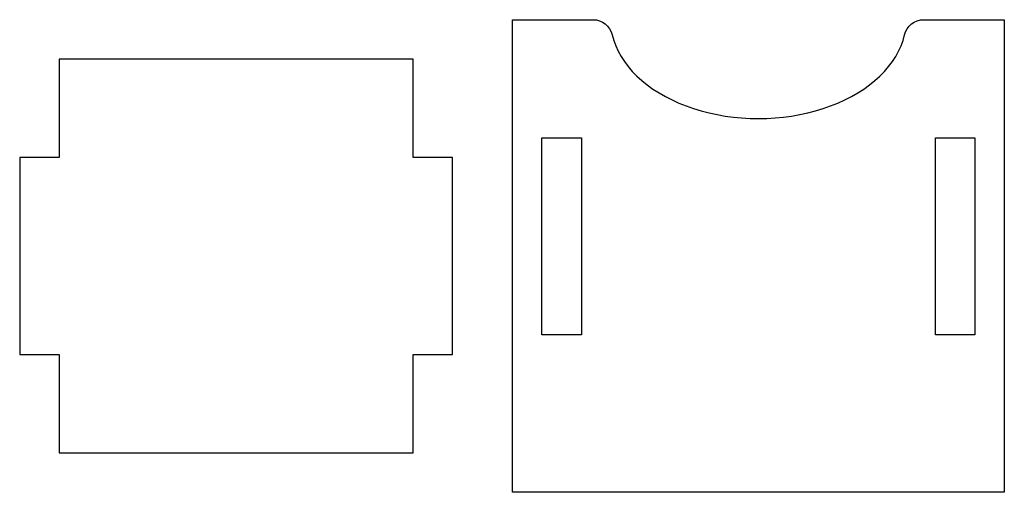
# Model space of a CAD drawing. Header units: millimetres. Extents: x -1146 to 1019, y -763 to 979.
# Tile 74 of 143: x 563 to 619, y -455 to -428. Entities that reach past the tile are written whole.
import ezdxf

# ---------------------------------------------------------------- set-up
doc = ezdxf.new("R2010")
doc.units = ezdxf.units.MM
doc.header["$MEASUREMENT"] = 0
doc.layers.add('Layer 1', color=7, linetype='Continuous')

msp = doc.modelspace()

# ---------------------------------------------------------------- linework, layer by layer
at = {"layer": 'Layer 1', "lineweight": 25}
for points, knots in [([(614.8227, -427.6562), (614.3018, -427.6562), (613.8496, -428.0152), (613.7312, -428.5224), (613.7312, -428.5224), (613.7312, -428.5224), (613.6443, -428.8357), (613.6443, -428.8357), (613.6443, -428.8357), (613.6443, -428.8357), (613.5311, -429.1452), (613.5311, -429.1452), (613.5311, -429.1452), (613.5311, -429.1452), (613.3917, -429.45), (613.3917, -429.45), (613.3917, -429.45), (613.3917, -429.45), (613.2267, -429.7491), (613.2267, -429.7491), (613.2267, -429.7491), (613.2267, -429.7491), (613.0366, -430.0414), (613.0366, -430.0414), (613.0366, -430.0414), (613.0366, -430.0414), (612.8219, -430.3261), (612.8219, -430.3261), (612.8219, -430.3261), (612.8219, -430.3261), (612.5835, -430.6023), (612.5835, -430.6023), (612.5835, -430.6023), (612.5835, -430.6023), (612.3221, -430.869), (612.3221, -430.869), (612.3221, -430.869), (612.3221, -430.869), (612.0384, -431.1254), (612.0384, -431.1254), (612.0384, -431.1254), (612.0384, -431.1254), (611.7334, -431.3705), (611.7334, -431.3705), (611.7334, -431.3705), (611.7334, -431.3705), (611.4081, -431.6039), (611.4081, -431.6039), (611.4081, -431.6039), (611.4081, -431.6039), (611.0636, -431.8246), (611.0636, -431.8246), (611.0636, -431.8246), (611.0636, -431.8246), (610.7008, -432.0317), (610.7008, -432.0317), (610.7008, -432.0317), (610.7008, -432.0317), (610.3211, -432.225), (610.3211, -432.225), (610.3211, -432.225), (610.3211, -432.225), (609.9256, -432.4036), (609.9256, -432.4036), (609.9256, -432.4036), (609.9256, -432.4036), (609.5156, -432.5669), (609.5156, -432.5669), (609.5156, -432.5669), (609.5156, -432.5669), (609.0923, -432.7145), (609.0923, -432.7145), (609.0923, -432.7145), (609.0923, -432.7145), (608.6572, -432.8459), (608.6572, -432.8459), (608.6572, -432.8459), (608.6572, -432.8459), (608.2117, -432.9606), (608.2117, -432.9606), (608.2117, -432.9606), (608.2117, -432.9606), (607.7572, -433.0583), (607.7572, -433.0583), (607.7572, -433.0583), (607.7572, -433.0583), (607.295, -433.1387), (607.295, -433.1387), (607.295, -433.1387), (607.295, -433.1387), (606.8268, -433.2015), (606.8268, -433.2015), (606.8268, -433.2015), (606.8268, -433.2015), (606.3541, -433.2464), (606.3541, -433.2464), (606.3541, -433.2464), (606.3541, -433.2464), (605.8783, -433.2735), (605.8783, -433.2735), (605.8783, -433.2735), (605.8783, -433.2735), (605.401, -433.2825), (605.401, -433.2825), (605.401, -433.2825), (605.401, -433.2825), (604.9236, -433.2735), (604.9236, -433.2735), (604.9236, -433.2735), (604.9236, -433.2735), (604.4478, -433.2464), (604.4478, -433.2464), (604.4478, -433.2464), (604.4478, -433.2464), (603.9751, -433.2015), (603.9751, -433.2015), (603.9751, -433.2015), (603.9751, -433.2015), (603.5069, -433.1387), (603.5069, -433.1387), (603.5069, -433.1387), (603.5069, -433.1387), (603.0447, -433.0583), (603.0447, -433.0583), (603.0447, -433.0583), (603.0447, -433.0583), (602.5902, -432.9606), (602.5902, -432.9606), (602.5902, -432.9606), (602.5902, -432.9606), (602.1447, -432.8459), (602.1447, -432.8459), (602.1447, -432.8459), (602.1447, -432.8459), (601.7096, -432.7145), (601.7096, -432.7145), (601.7096, -432.7145), (601.7096, -432.7145), (601.2863, -432.5669), (601.2863, -432.5669), (601.2863, -432.5669), (601.2863, -432.5669), (600.8763, -432.4036), (600.8763, -432.4036), (600.8763, -432.4036), (600.8763, -432.4036), (600.4808, -432.225), (600.4808, -432.225), (600.4808, -432.225), (600.4808, -432.225), (600.1011, -432.0317), (600.1011, -432.0317), (600.1011, -432.0317), (600.1011, -432.0317), (599.7383, -431.8246), (599.7383, -431.8246), (599.7383, -431.8246), (599.7383, -431.8246), (599.3938, -431.6039), (599.3938, -431.6039), (599.3938, -431.6039), (599.3938, -431.6039), (599.0685, -431.3705), (599.0685, -431.3705), (599.0685, -431.3705), (599.0685, -431.3705), (598.7635, -431.1254), (598.7635, -431.1254), (598.7635, -431.1254), (598.7635, -431.1254), (598.4798, -430.869), (598.4798, -430.869), (598.4798, -430.869), (598.4798, -430.869), (598.2184, -430.6023), (598.2184, -430.6023), (598.2184, -430.6023), (598.2184, -430.6023), (597.98, -430.3261), (597.98, -430.3261), (597.98, -430.3261), (597.98, -430.3261), (597.7653, -430.0414), (597.7653, -430.0414), (597.7653, -430.0414), (597.7653, -430.0414), (597.5752, -429.7491), (597.5752, -429.7491), (597.5752, -429.7491), (597.5752, -429.7491), (597.4102, -429.45), (597.4102, -429.45), (597.4102, -429.45), (597.4102, -429.45), (597.2708, -429.1452), (597.2708, -429.1452), (597.2708, -429.1452), (597.2708, -429.1452), (597.1576, -428.8357), (597.1576, -428.8357), (597.1576, -428.8357), (597.1576, -428.8357), (597.0707, -428.5224), (597.0707, -428.5224), (597.0707, -428.5224), (596.9523, -428.0152), (596.5001, -427.6562), (595.9792, -427.6562), (595.9792, -427.6562), (595.9792, -427.6562), (591.3902, -427.6562), (591.3902, -427.6562), (591.3902, -427.6562), (591.3902, -427.6562), (591.3902, -454.5569), (591.3902, -454.5569), (591.3902, -454.5569), (591.3902, -454.5569), (619.4117, -454.5569), (619.4117, -454.5569), (619.4117, -454.5569), (619.4117, -454.5569), (619.4117, -427.6562), (619.4117, -427.6562), (619.4117, -427.6562), (619.4117, -427.6562), (614.8227, -427.6562), (614.8227, -427.6562)], [0, 0, 0, 0, 0.0172414, 0.0172414, 0.0172414, 0.0172414, 0.0344828, 0.0344828, 0.0344828, 0.0344828, 0.0517241, 0.0517241, 0.0517241, 0.0517241, 0.0689655, 0.0689655, 0.0689655, 0.0689655, 0.0862069, 0.0862069, 0.0862069, 0.0862069, 0.1034483, 0.1034483, 0.1034483, 0.1034483, 0.1206897, 0.1206897, 0.1206897, 0.1206897, 0.137931, 0.137931, 0.137931, 0.137931, 0.1551724, 0.1551724, 0.1551724, 0.1551724, 0.1724138, 0.1724138, 0.1724138, 0.1724138, 0.1896552, 0.1896552, 0.1896552, 0.1896552, 0.2068966, 0.2068966, 0.2068966, 0.2068966, 0.2241379, 0.2241379, 0.2241379, 0.2241379, 0.2413793, 0.2413793, 0.2413793, 0.2413793, 0.2586207, 0.2586207, 0.2586207, 0.2586207, 0.2758621, 0.2758621, 0.2758621, 0.2758621, 0.2931034, 0.2931034, 0.2931034, 0.2931034, 0.3103448, 0.3103448, 0.3103448, 0.3103448, 0.3275862, 0.3275862, 0.3275862, 0.3275862, 0.3448276, 0.3448276, 0.3448276, 0.3448276, 0.362069, 0.362069, 0.362069, 0.362069, 0.3793103, 0.3793103, 0.3793103, 0.3793103, 0.3965517, 0.3965517, 0.3965517, 0.3965517, 0.4137931, 0.4137931, 0.4137931, 0.4137931, 0.4310345, 0.4310345, 0.4310345, 0.4310345, 0.4482759, 0.4482759, 0.4482759, 0.4482759, 0.4655172, 0.4655172, 0.4655172, 0.4655172, 0.4827586, 0.4827586, 0.4827586, 0.4827586, 0.5, 0.5, 0.5, 0.5, 0.5172414, 0.5172414, 0.5172414, 0.5172414, 0.5344828, 0.5344828, 0.5344828, 0.5344828, 0.5517241, 0.5517241, 0.5517241, 0.5517241, 0.5689655, 0.5689655, 0.5689655, 0.5689655, 0.5862069, 0.5862069, 0.5862069, 0.5862069, 0.6034483, 0.6034483, 0.6034483, 0.6034483, 0.6206897, 0.6206897, 0.6206897, 0.6206897, 0.637931, 0.637931, 0.637931, 0.637931, 0.6551724, 0.6551724, 0.6551724, 0.6551724, 0.6724138, 0.6724138, 0.6724138, 0.6724138, 0.6896552, 0.6896552, 0.6896552, 0.6896552, 0.7068966, 0.7068966, 0.7068966, 0.7068966, 0.7241379, 0.7241379, 0.7241379, 0.7241379, 0.7413793, 0.7413793, 0.7413793, 0.7413793, 0.7586207, 0.7586207, 0.7586207, 0.7586207, 0.7758621, 0.7758621, 0.7758621, 0.7758621, 0.7931034, 0.7931034, 0.7931034, 0.7931034, 0.8103448, 0.8103448, 0.8103448, 0.8103448, 0.8275862, 0.8275862, 0.8275862, 0.8275862, 0.8448276, 0.8448276, 0.8448276, 0.8448276, 0.862069, 0.862069, 0.862069, 0.862069, 0.8793103, 0.8793103, 0.8793103, 0.8793103, 0.8965517, 0.8965517, 0.8965517, 0.8965517, 0.9137931, 0.9137931, 0.9137931, 0.9137931, 0.9310345, 0.9310345, 0.9310345, 0.9310345, 0.9482759, 0.9482759, 0.9482759, 0.9482759, 0.9655172, 0.9655172, 0.9655172, 0.9655172, 1, 1, 1, 1]), ([(585.7313, -429.8979), (585.7313, -429.8979), (585.7313, -435.5022), (585.7313, -435.5022), (585.7313, -435.5022), (585.7313, -435.5022), (587.973, -435.5022), (587.973, -435.5022), (587.973, -435.5022), (587.973, -435.5022), (587.973, -446.7109), (587.973, -446.7109), (587.973, -446.7109), (587.973, -446.7109), (585.7313, -446.7109), (585.7313, -446.7109), (585.7313, -446.7109), (585.7313, -446.7109), (585.7313, -452.3152), (585.7313, -452.3152), (585.7313, -452.3152), (585.7313, -452.3152), (565.5559, -452.3152), (565.5559, -452.3152), (565.5559, -452.3152), (565.5559, -452.3152), (565.5559, -446.7109), (565.5559, -446.7109), (565.5559, -446.7109), (565.5559, -446.7109), (563.3142, -446.7109), (563.3142, -446.7109), (563.3142, -446.7109), (563.3142, -446.7109), (563.3142, -435.5022), (563.3142, -435.5022), (563.3142, -435.5022), (563.3142, -435.5022), (565.5559, -435.5022), (565.5559, -435.5022), (565.5559, -435.5022), (565.5559, -435.5022), (565.5559, -429.8979), (565.5559, -429.8979), (565.5559, -429.8979), (565.5559, -429.8979), (585.7313, -429.8979), (585.7313, -429.8979)], [0, 0, 0, 0, 0.0769231, 0.0769231, 0.0769231, 0.0769231, 0.1538462, 0.1538462, 0.1538462, 0.1538462, 0.2307692, 0.2307692, 0.2307692, 0.2307692, 0.3076923, 0.3076923, 0.3076923, 0.3076923, 0.3846154, 0.3846154, 0.3846154, 0.3846154, 0.4615385, 0.4615385, 0.4615385, 0.4615385, 0.5384615, 0.5384615, 0.5384615, 0.5384615, 0.6153846, 0.6153846, 0.6153846, 0.6153846, 0.6923077, 0.6923077, 0.6923077, 0.6923077, 0.7692308, 0.7692308, 0.7692308, 0.7692308, 0.8461538, 0.8461538, 0.8461538, 0.8461538, 1, 1, 1, 1]), ([(593.0715, -445.59), (593.0715, -445.59), (595.3132, -445.59), (595.3132, -445.59), (595.3132, -445.59), (595.3132, -445.59), (595.3132, -434.3815), (595.3132, -434.3815), (595.3132, -434.3815), (595.3132, -434.3815), (593.0715, -434.3815), (593.0715, -434.3815), (593.0715, -434.3815), (593.0715, -434.3815), (593.0715, -445.59), (593.0715, -445.59)], [0, 0, 0, 0, 0.2, 0.2, 0.2, 0.2, 0.4, 0.4, 0.4, 0.4, 0.6, 0.6, 0.6, 0.6, 1, 1, 1, 1]), ([(617.7304, -445.59), (617.7304, -445.59), (617.7304, -434.3815), (617.7304, -434.3815), (617.7304, -434.3815), (617.7304, -434.3815), (615.4887, -434.3815), (615.4887, -434.3815), (615.4887, -434.3815), (615.4887, -434.3815), (615.4887, -445.59), (615.4887, -445.59), (615.4887, -445.59), (615.4887, -445.59), (617.7304, -445.59), (617.7304, -445.59)], [0, 0, 0, 0, 0.2, 0.2, 0.2, 0.2, 0.4, 0.4, 0.4, 0.4, 0.6, 0.6, 0.6, 0.6, 1, 1, 1, 1])]:
    msp.add_open_spline(points, degree=3, knots=knots, dxfattribs=at)

doc.saveas('drawing.dxf')
